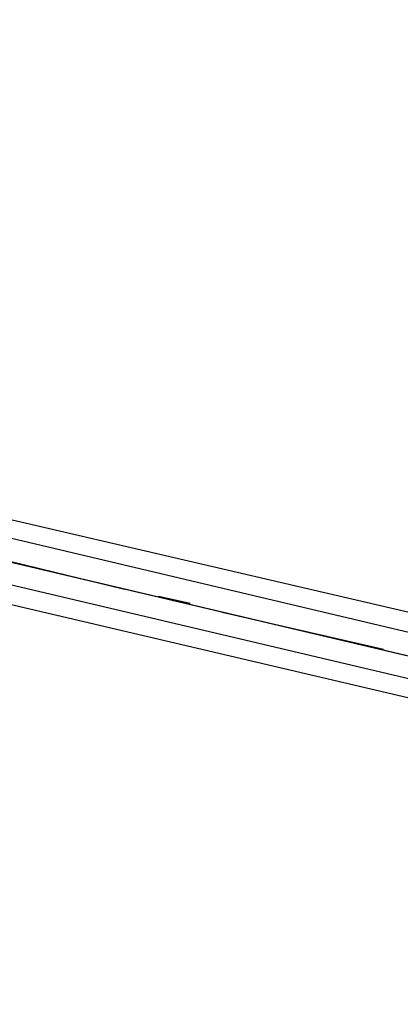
# Model space of a CAD drawing. Header units: feet. Extents: x -79 to 198, y -22 to 181.
# Tile 153 of 256: x 119.28 to 122.14, y 72.13 to 79.54. Entities that reach past the tile are written whole.
import ezdxf

# ---------------------------------------------------------------- set-up
doc = ezdxf.new("R2010")
doc.units = ezdxf.units.FT
doc.layers.add('A-AREA-UNIDAD', color=30, linetype='CONTINUOUS')
doc.layers.add('A-LINEA', color=7, linetype='CONTINUOUS')

msp = doc.modelspace()

# ---------------------------------------------------------------- linework, layer by layer
at = {"layer": 'A-AREA-UNIDAD'}
for points in [[(66.752, 88.3733), (101.088, 80.2133), (101.408, 80.2133), (101.632, 80.48), (104, 79.9289), (104.352, 79.68), (104.24, 79.2889), (105.312, 79.2533), (117.472, 76.3733), (117.568, 75.9644), (118.96, 75.84), (129.568, 73.3689), (129.6, 73.12), (130.8, 76.7289), (132.288, 79.8933), (134.16, 82.8444), (137.952, 87.8044), (139.168, 89.8489)], [(106.912, 44.2844), (118.752, 41.44), (119.808, 41.4044), (119.84, 40.32), (119.392, 38.56), (125.872, 37.0489), (126.032, 36.8), (128.192, 40.8), (129.792, 45.4933), (130.48, 49.2444), (130.64, 53.8844), (130.32, 57.0844), (129.28, 61.8489), (128.928, 64.9244), (128.992, 69.2444), (129.6, 72.8889), (128.8, 72.8889), (118.048, 75.4133), (118, 75.6444), (117.472, 75.7689), (116.24, 75.68), (104.08, 78.5244)]]:
    msp.add_lwpolyline(points, dxfattribs=at)
at = {"layer": 'A-LINEA'}
for p, q in [((118.24, 75.8711), (129.4933, 73.2044)), ((129.9467, 72.9244), (118.2, 75.6978)), ((118.16, 75.5378), (129.4133, 72.8844)), ((118.8533, 75.5511), (120.0667, 75.2578)), ((120.32, 75.2044), (120.56, 75.1511)), ((120.8, 75.0844), (122.0133, 74.8044))]:
    msp.add_line(p, q, dxfattribs=at)
msp.add_lwpolyline([(142.72, 107.0711), (135.88, 108.6844), (131.36, 89.5511), (124.5867, 91.1511), (124.4, 90.3378), (121.8, 90.9511), (121.3333, 88.9511), (118.2, 75.6978), (129.9467, 72.9244)], dxfattribs=at)

doc.saveas('drawing.dxf')
